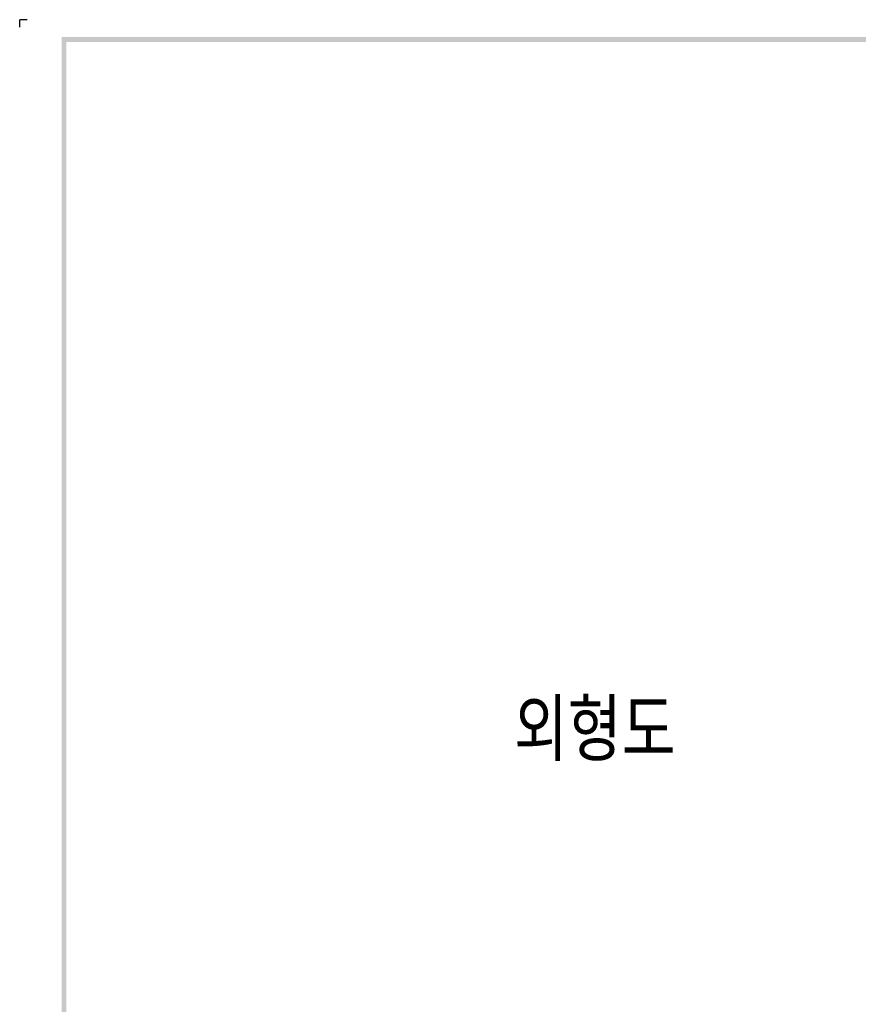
# Model space of a CAD drawing. Extents: x 2148 to 5370, y -907 to 1512.
# Tile 2 of 30: x 4376 to 4580, y 1272 to 1512. Entities that reach past the tile are written whole.
import ezdxf

# ---------------------------------------------------------------- set-up
doc = ezdxf.new("R2010")
doc.units = 0
doc.header["$LTSCALE"] = 3
doc.header["$MEASUREMENT"] = 0
doc.layers.add('di', color=3, linetype='CONTINUOUS')
doc.layers.add('dwg', color=7, linetype='CONTINUOUS')
doc.styles.get("Standard").update_dxf_attribs({"font": 'romans.shx', "height": 3, "bigfont": 'ghs.shx'})

msp = doc.modelspace()

# ---------------------------------------------------------------- linework, layer by layer
at = {"layer": 'di'}
for p in [(4377.82, 1511.55), (4376.02, 1509.75)]:
    msp.add_line(p, (4376.02, 1511.55), dxfattribs=at)
at = {"layer": 'dwg'}
for points in [[(4386.22, 1507.35), (4387.42, 1506.15), (5365.42, 1507.35), (5364.22, 1506.15)], [(4386.22, 818.55), (4387.42, 819.15), (4386.22, 1507.35), (4387.42, 1506.15)]]:
    msp.add_trace(points, dxfattribs=at)

# ---------------------------------------------------------------- texts
at = {"layer": 'di', "insert": (4496.429, 1345.988), "char_height": 15, "width": 74.93994, "attachment_point": 1}
msp.add_mtext('{\\Fromans,hgs|c129;외형도}', dxfattribs=at)

doc.saveas('drawing.dxf')
